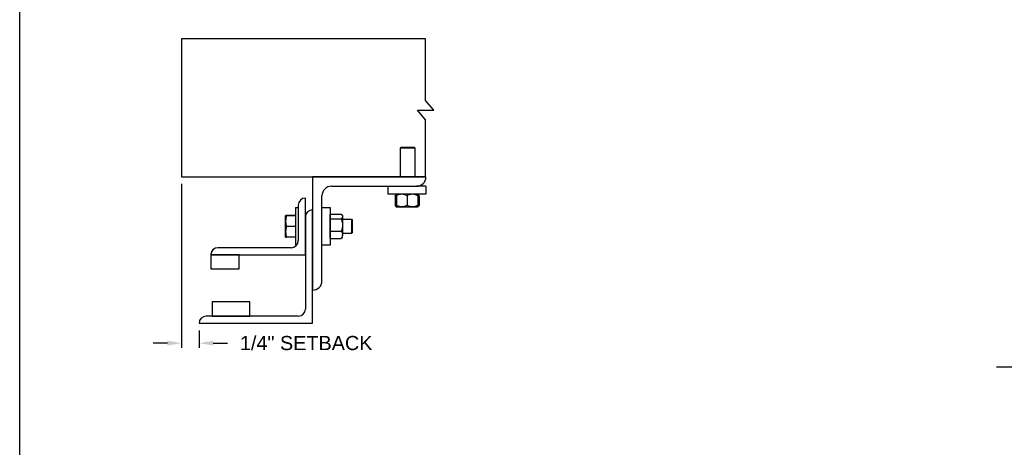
# Model space of a CAD drawing. Header units: inches. Extents: x 170 to 284, y 215 to 248.
# Tile 2 of 195: x 169.59 to 176.1, y 219.38 to 222.21. Entities that reach past the tile are written whole.
import ezdxf

# ---------------------------------------------------------------- set-up
doc = ezdxf.new("R2010")
doc.units = ezdxf.units.IN
doc.header["$LTSCALE"] = 0.25
doc.header["$MEASUREMENT"] = 0
for name, color, linetype in [('ANNOTATIONS', 1, 'Continuous'), ('DETAILS', 4, 'Continuous'), ('LH BENCH MOUNT', 7, 'Continuous')]:
    doc.layers.add(name, color=color, linetype=linetype)
doc.styles.add('ARIAL', font='arial.ttf', dxfattribs={"height": 0.09375})
doc.dimstyles.new('STANDARD$0', dxfattribs={"dimtxt": 0.09375, "dimasz": 0.09375, "dimexe": 0.03125, "dimexo": 0.046875, "dimgap": 0.09, "dimtad": 0, "dimtih": 1, "dimtoh": 1, "dimdec": 4, "dimzin": 0, "dimdsep": 46, "dimtxsty": 'ARIAL', "dimcen": 0.09, "dimadec": 0, "dimazin": 0, "dimtfac": 1, "dimtdec": 4, "dimtofl": 0, "dimtmove": 0, "dimatfit": 1, "dimfxl": 1, "dimtolj": 1, "dimtzin": 0, "dimarcsym": 0})

# ---------------------------------------------------------------- blocks, each defined once
blk = doc.blocks.new('*D35')
at = {"layer": 'ANNOTATIONS', "color": 0, "lineweight": -2, "transparency": 16777216}
for p, q in [((170.659, 221.1267), (170.659, 220.042)), ((170.7743, 220.1579), (170.7743, 220.042)), ((170.5653, 220.0733), (170.4715, 220.0733)), ((170.8681, 220.0733), (170.9618, 220.0733))]:
    blk.add_line(p, q, dxfattribs=at)
at = {"layer": 'ANNOTATIONS', "color": 0, "transparency": 16777216}
for points in [[(170.5653, 220.0889), (170.5653, 220.0577), (170.659, 220.0733)], [(170.8681, 220.0889), (170.8681, 220.0577), (170.7743, 220.0733)]]:
    blk.add_solid(points, dxfattribs=at)
at = {"layer": 'defpoints', "color": 0, "transparency": 16777216}
for p in [(170.659, 221.1735), (170.7743, 220.2048), (170.7743, 220.0733)]:
    blk.add_point(p, dxfattribs=at)
at = {"layer": 'ANNOTATIONS', "color": 0, "transparency": 16777216, "insert": (171.4827, 220.0733), "char_height": 0.09375, "attachment_point": 5, "style": 'ARIAL'}
blk.add_mtext('\\A1;1/4" SETBACK', dxfattribs=at)

msp = doc.modelspace()

# ---------------------------------------------------------------- linework, layer by layer
at = {"layer": 'defpoints'}
msp.add_lwpolyline([(189.05875, 214.75854), (169.58887, 214.75854), (169.58887, 227.49365), (189.05875, 227.49365)], close=True, dxfattribs=at)
at = {"layer": 'DETAILS'}
for p, q in [((172.32668, 221.61403), (172.27235, 221.67728)), ((172.32668, 221.61403), (172.27235, 221.67728)), ((172.21802, 221.61403), (172.32668, 221.61403)), ((172.27235, 221.55077), (172.21802, 221.61403)), ((172.21802, 221.61403), (172.32668, 221.61403)), ((172.27235, 221.55077), (172.21802, 221.61403)), ((172.11086, 221.37028), (172.10625, 221.36567)), ((172.10625, 221.17353), (172.10625, 221.36567)), ((172.10625, 221.36567), (172.2, 221.36567)), ((172.11086, 221.37028), (172.1954, 221.37028)), ((172.1954, 221.37028), (172.2, 221.36567)), ((172.2, 221.36567), (172.2, 221.17353)), ((171.52434, 221.17353), (171.52434, 220.42353)), ((172.27434, 221.17353), (171.52434, 221.17353)), ((171.64934, 221.11103), (172.21184, 221.11103)), ((172.02434, 221.05778), (172.02434, 221.11103)), ((172.27434, 221.11103), (172.21184, 221.11103)), ((172.27434, 221.11103), (172.27434, 221.05778)), ((171.47746, 220.6579), (171.47746, 221.0329)), ((171.58684, 220.48603), (171.58684, 221.04853)), ((172.27434, 221.05778), (172.02434, 221.05778)), ((172.07335, 221.0502), (172.07028, 221.0484)), ((172.07028, 221.0484), (172.07028, 220.98403)), ((172.07244, 221.0484), (172.07244, 220.98403)), ((172.07587, 221.05505), (172.07764, 221.05658)), ((172.07903, 221.04968), (172.07639, 221.0484)), ((172.07639, 221.0484), (172.07639, 220.98403)), ((172.07764, 221.05658), (172.07886, 221.05763)), ((172.07903, 221.0484), (172.07903, 220.98403)), ((172.14934, 221.0484), (172.14934, 220.98403)), ((172.21965, 221.0484), (172.21965, 220.98403)), ((172.22228, 221.0484), (172.22228, 220.98403)), ((172.22624, 221.0484), (172.22624, 220.98403)), ((172.2284, 221.0484), (172.2284, 220.98403)), ((171.41209, 220.9704), (171.43059, 220.9704)), ((171.41209, 220.9704), (171.41209, 220.7204)), ((171.43059, 220.98603), (171.43059, 220.75165)), ((171.58684, 220.9704), (171.64009, 220.9704)), ((171.64009, 220.9704), (171.64009, 220.7204)), ((172.07335, 220.98223), (172.07028, 220.98403)), ((172.07681, 220.98168), (172.07244, 220.98403)), ((172.07764, 220.97585), (172.07587, 220.97737)), ((172.07903, 220.98275), (172.07639, 220.98403)), ((172.07903, 220.97465), (172.07764, 220.97585)), ((172.07903, 220.97465), (172.11418, 220.97465)), ((172.11418, 220.97465), (172.18449, 220.97465)), ((172.18449, 220.97465), (172.21965, 220.97465)), ((171.34659, 220.91571), (171.3466, 220.91573)), ((171.34659, 220.91571), (171.34659, 220.91571)), ((171.34659, 220.88066), (171.34659, 220.91571)), ((171.41209, 220.91761), (171.35287, 220.91761)), ((171.41209, 220.91688), (171.35287, 220.91688)), ((171.41209, 220.91684), (171.35287, 220.91684)), ((171.41209, 220.91662), (171.35287, 220.91662)), ((171.41209, 220.91578), (171.35287, 220.91578)), ((171.47746, 220.9079), (171.47746, 220.29853)), ((171.52434, 220.20478), (171.52434, 220.95478)), ((171.64009, 220.91571), (171.64209, 220.91571)), ((171.64209, 220.91035), (171.64209, 220.9259)), ((171.64209, 220.9259), (171.71384, 220.9259)), ((171.64209, 220.8948), (171.64209, 220.91035)), ((171.71821, 220.92152), (171.72321, 220.91571)), ((171.72321, 220.91571), (171.72321, 220.91035)), ((171.72321, 220.91035), (171.72321, 220.85455)), ((171.34659, 220.81035), (171.34659, 220.88066)), ((171.41209, 220.84553), (171.35287, 220.84553)), ((171.64209, 220.85455), (171.64209, 220.8948)), ((171.64209, 220.8948), (171.71384, 220.8948)), ((171.64209, 220.8143), (171.64209, 220.85455)), ((171.72321, 220.89228), (171.78248, 220.89228)), ((171.72321, 220.85455), (171.72321, 220.7896)), ((171.78248, 220.89228), (171.78709, 220.88767)), ((171.78248, 220.89228), (171.78248, 220.79853)), ((171.78709, 220.88767), (171.78709, 220.80313)), ((171.34659, 220.77509), (171.34659, 220.81035)), ((171.34659, 220.77509), (171.34659, 220.77509)), ((171.3466, 220.77506), (171.3466, 220.77507)), ((171.34661, 220.77506), (171.3466, 220.77506)), ((171.34664, 220.77501), (171.34661, 220.77506)), ((171.35264, 220.77502), (171.35287, 220.77418)), ((171.35264, 220.77402), (171.35287, 220.77319)), ((171.41209, 220.77516), (171.35287, 220.77516)), ((171.41209, 220.77502), (171.35287, 220.77502)), ((171.41209, 220.77418), (171.35287, 220.77418)), ((171.41209, 220.77397), (171.35287, 220.77397)), ((171.41209, 220.77393), (171.35287, 220.77393)), ((171.41209, 220.77319), (171.35287, 220.77319)), ((171.64209, 220.77509), (171.64009, 220.77509)), ((171.64209, 220.8143), (171.71384, 220.8143)), ((171.64209, 220.7896), (171.64209, 220.8143)), ((171.64209, 220.7649), (171.64209, 220.7896)), ((171.72321, 220.77509), (171.71821, 220.76928)), ((171.78248, 220.79853), (171.72321, 220.79853)), ((171.72321, 220.77509), (171.72321, 220.7896)), ((171.78709, 220.80313), (171.78248, 220.79853)), ((171.38371, 220.70478), (170.89934, 220.70478)), ((171.41865, 220.7204), (171.41209, 220.7204)), ((171.64009, 220.7204), (171.58684, 220.7204)), ((171.64209, 220.7649), (171.71384, 220.7649)), ((170.85246, 220.66131), (170.85246, 220.6579)), ((170.85246, 220.6579), (171.47746, 220.6579)), ((171.03996, 220.6579), (170.85246, 220.6579)), ((170.85246, 220.6579), (170.85246, 220.56415)), ((171.03996, 220.56415), (171.03996, 220.6579)), ((170.85246, 220.56415), (171.03996, 220.56415)), ((171.11028, 220.3454), (170.86028, 220.3454)), ((170.86028, 220.3454), (170.86028, 220.25165)), ((171.11028, 220.25165), (171.11028, 220.3454)), ((171.43059, 220.25165), (170.82121, 220.25165)), ((170.86028, 220.25165), (171.11028, 220.25165)), ((170.77434, 220.20478), (171.52434, 220.20478))]:
    msp.add_line(p, q, dxfattribs=at)
msp.add_lwpolyline([(172.27235, 221.67728), (172.27235, 222.08553), (170.65901, 222.08553), (170.65901, 221.17353), (172.27235, 221.17353), (172.27235, 221.55077)], dxfattribs=at)
msp.add_lwpolyline([(172.27235, 221.67728), (172.27235, 222.08553), (170.65901, 222.08553), (170.65901, 221.17353), (172.27235, 221.17353), (172.27235, 221.55077)], dxfattribs=at)
for centre, radius, start, end in [((172.21184, 221.17353), 0.0625, 270, 0), ((171.64934, 221.04853), 0.0625, 90, 180), ((171.47746, 220.98603), 0.04688, 90, 180), ((171.52434, 220.9079), 0.04688, 90, 180), ((170.89769, 220.65954), 0.04527, 87.917978, 177.754387), ((170.89934, 220.6579), 0.04688, 90, 180), ((171.38371, 220.75165), 0.04688, 270, 0), ((171.52434, 220.48603), 0.0625, 270, 0), ((170.82121, 220.20478), 0.04688, 90, 180), ((171.43059, 220.29853), 0.04688, 270, 0)]:
    msp.add_arc(centre, radius, start, end, dxfattribs=at)
for points, knots in [([(172.07028, 221.0484), (172.07209, 221.05127), (172.07391, 221.05415), (172.07586, 221.05504), (172.07587, 221.05504)], [0, 0, 0, 0, 0.9933256, 1, 1, 1, 1]), ([(172.07244, 221.0484), (172.07311, 221.04977), (172.07471, 221.053), (172.07646, 221.05594), (172.07755, 221.05642), (172.07766, 221.05647)], [0, 0, 0, 0, 0.3986092, 0.9431068, 1, 1, 1, 1]), ([(172.07903, 221.05171), (172.07851, 221.05151), (172.07625, 221.05067), (172.0741, 221.04939), (172.07244, 221.0484)], [0, 0, 0, 0, 0.2278411, 1, 1, 1, 1]), ([(172.11418, 221.05778), (172.10926, 221.05742), (172.09924, 221.05669), (172.08759, 221.05249), (172.08096, 221.04932), (172.07903, 221.0484)], [0, 0, 0, 0, 0.4062906, 0.8272664, 1, 1, 1, 1]), ([(172.07903, 221.0484), (172.07903, 221.04979), (172.07903, 221.05309), (172.07903, 221.05689), (172.07903, 221.05748), (172.07903, 221.05778)], [0, 0, 0, 0, 0.2654599, 0.6280765, 1, 1, 1, 1]), ([(172.14934, 221.0484), (172.14387, 221.05086), (172.13274, 221.05588), (172.12058, 221.05776), (172.11435, 221.05778), (172.11418, 221.05778)], [0, 0, 0, 0, 0.4843414, 0.9863277, 1, 1, 1, 1]), ([(172.18449, 221.05778), (172.17957, 221.05742), (172.16955, 221.05669), (172.1579, 221.05249), (172.15127, 221.04932), (172.14934, 221.0484)], [0, 0, 0, 0, 0.4062906, 0.8272664, 1, 1, 1, 1]), ([(172.21965, 221.0484), (172.21418, 221.05086), (172.20305, 221.05588), (172.19089, 221.05776), (172.18466, 221.05778), (172.18449, 221.05778)], [0, 0, 0, 0, 0.4843414, 0.9863277, 1, 1, 1, 1]), ([(172.21965, 221.0484), (172.21965, 221.04979), (172.21965, 221.05309), (172.21965, 221.05689), (172.21965, 221.05748), (172.21965, 221.05778)], [0, 0, 0, 0, 0.2654599, 0.6280765, 1, 1, 1, 1]), ([(172.21982, 221.05747), (172.22012, 221.05706), (172.2208, 221.05615), (172.22162, 221.05239), (172.22212, 221.04939), (172.22228, 221.0484)], [0, 0, 0, 0, 0.3617833, 0.7904142, 1, 1, 1, 1]), ([(172.22102, 221.05632), (172.22129, 221.05617), (172.2226, 221.05543), (172.22434, 221.05236), (172.22577, 221.04938), (172.22624, 221.0484)], [0, 0, 0, 0, 0.1517545, 0.7214422, 1, 1, 1, 1]), ([(172.2284, 221.0484), (172.22659, 221.05127), (172.22477, 221.05415), (172.22281, 221.05504), (172.2228, 221.05504)], [0, 0, 0, 0, 0.9933256, 1, 1, 1, 1]), ([(172.07028, 220.98403), (172.07209, 220.98116), (172.07391, 220.97827), (172.07586, 220.97739), (172.07587, 220.97738)], [0, 0, 0, 0, 0.9933256, 1, 1, 1, 1]), ([(172.07244, 220.98403), (172.07311, 220.98266), (172.07471, 220.97943), (172.07646, 220.97649), (172.07755, 220.97601), (172.07766, 220.97596)], [0, 0, 0, 0, 0.3986092, 0.9431068, 1, 1, 1, 1]), ([(172.07639, 220.98403), (172.07663, 220.98264), (172.07719, 220.97936), (172.07802, 220.97588), (172.07861, 220.97533), (172.07886, 220.9751)], [0, 0, 0, 0, 0.3000169, 0.709838, 1, 1, 1, 1]), ([(172.11418, 220.97465), (172.10926, 220.97501), (172.09924, 220.97573), (172.08759, 220.97994), (172.08096, 220.98311), (172.07903, 220.98403)], [0, 0, 0, 0, 0.4062906, 0.8272664, 1, 1, 1, 1]), ([(172.07903, 220.98403), (172.07903, 220.98263), (172.07903, 220.97934), (172.07903, 220.97554), (172.07903, 220.97495), (172.07903, 220.97465)], [0, 0, 0, 0, 0.2654599, 0.6280765, 1, 1, 1, 1]), ([(172.14934, 220.98403), (172.14387, 220.98156), (172.13274, 220.97655), (172.12058, 220.97467), (172.11435, 220.97465), (172.11418, 220.97465)], [0, 0, 0, 0, 0.4843414, 0.9863277, 1, 1, 1, 1]), ([(172.18449, 220.97465), (172.17957, 220.97501), (172.16955, 220.97573), (172.1579, 220.97994), (172.15127, 220.98311), (172.14934, 220.98403)], [0, 0, 0, 0, 0.4062906, 0.8272664, 1, 1, 1, 1]), ([(172.21965, 220.98403), (172.21418, 220.98156), (172.20305, 220.97655), (172.19089, 220.97467), (172.18466, 220.97465), (172.18449, 220.97465)], [0, 0, 0, 0, 0.4843414, 0.9863277, 1, 1, 1, 1]), ([(172.21965, 220.98403), (172.21965, 220.98263), (172.21965, 220.97934), (172.21965, 220.97554), (172.21965, 220.97495), (172.21965, 220.97465)], [0, 0, 0, 0, 0.2654599, 0.6280765, 1, 1, 1, 1]), ([(172.21982, 220.97496), (172.22012, 220.97537), (172.2208, 220.97628), (172.22162, 220.98004), (172.22212, 220.98304), (172.22228, 220.98403)], [0, 0, 0, 0, 0.3612738, 0.7902469, 1, 1, 1, 1]), ([(172.22102, 220.9761), (172.22129, 220.97626), (172.2226, 220.97699), (172.22434, 220.98007), (172.22577, 220.98305), (172.22624, 220.98403)], [0, 0, 0, 0, 0.1517545, 0.7214422, 1, 1, 1, 1]), ([(172.2284, 220.98403), (172.22659, 220.98116), (172.22477, 220.97827), (172.22281, 220.97739), (172.2228, 220.97738)], [0, 0, 0, 0, 0.99332562, 1, 1, 1, 1]), ([(171.35287, 220.91578), (171.35111, 220.91008), (171.34757, 220.89856), (171.34692, 220.88666), (171.34659, 220.88066)], [0, 0, 0, 0, 0.495458, 1, 1, 1, 1]), ([(171.34659, 220.91571), (171.3468, 220.91572), (171.34723, 220.91574), (171.34991, 220.91576), (171.35211, 220.91578), (171.35287, 220.91578)], [0, 0, 0, 0, 0.3928666, 0.791696, 1, 1, 1, 1]), ([(171.35287, 220.91662), (171.35152, 220.91651), (171.34882, 220.91627), (171.34692, 220.91597), (171.34672, 220.91579), (171.34665, 220.91573)], [0, 0, 0, 0, 0.3988306, 0.8014975, 1, 1, 1, 1]), ([(171.35287, 220.91684), (171.35152, 220.91669), (171.34882, 220.9164), (171.34693, 220.91603), (171.34673, 220.91581), (171.34667, 220.91574)], [0, 0, 0, 0, 0.4027738, 0.8094217, 1, 1, 1, 1]), ([(171.35287, 220.91761), (171.35153, 220.91736), (171.34883, 220.91686), (171.34698, 220.91625), (171.34678, 220.9159), (171.34672, 220.9158)], [0, 0, 0, 0, 0.4181214, 0.8402647, 1, 1, 1, 1]), ([(171.71384, 220.9259), (171.71523, 220.92458), (171.71853, 220.92147), (171.72233, 220.91628), (171.72292, 220.91234), (171.72321, 220.91035)], [0, 0, 0, 0, 0.2654599, 0.6280765, 1, 1, 1, 1]), ([(171.72321, 220.91035), (171.7232, 220.91), (171.72314, 220.90767), (171.7216, 220.90332), (171.71785, 220.89851), (171.71483, 220.89572), (171.71384, 220.8948)], [0, 0, 0, 0, 0.0665323, 0.4352826, 0.8145508, 1, 1, 1, 1]), ([(171.34659, 220.88066), (171.3466, 220.87982), (171.34665, 220.87352), (171.34802, 220.86163), (171.35124, 220.85093), (171.35287, 220.84553)], [0, 0, 0, 0, 0.0701027, 0.5307909, 1, 1, 1, 1]), ([(171.35287, 220.84553), (171.35111, 220.83982), (171.34757, 220.82829), (171.34692, 220.81636), (171.34659, 220.81035)], [0, 0, 0, 0, 0.495458, 1, 1, 1, 1]), ([(171.71384, 220.8948), (171.7163, 220.88854), (171.72132, 220.8758), (171.7232, 220.86188), (171.72321, 220.85474), (171.72321, 220.85455)], [0, 0, 0, 0, 0.4843414, 0.9863277, 1, 1, 1, 1]), ([(171.72321, 220.85455), (171.72286, 220.84892), (171.72213, 220.83745), (171.71793, 220.82411), (171.71476, 220.81651), (171.71384, 220.8143)], [0, 0, 0, 0, 0.4062906, 0.8272664, 1, 1, 1, 1]), ([(171.34659, 220.81035), (171.3466, 220.80951), (171.34665, 220.80319), (171.34802, 220.79128), (171.35124, 220.78056), (171.35287, 220.77516)], [0, 0, 0, 0, 0.07010266, 0.53079095, 1, 1, 1, 1]), ([(171.35287, 220.77516), (171.35211, 220.77515), (171.34993, 220.77514), (171.34725, 220.77512), (171.34681, 220.7751), (171.34659, 220.77509)], [0, 0, 0, 0, 0.2083045, 0.6015254, 1, 1, 1, 1]), ([(171.34659, 220.77509), (171.34666, 220.77508), (171.34687, 220.77507), (171.3488, 220.77505), (171.35151, 220.77503), (171.35287, 220.77502)], [0, 0, 0, 0, 0.2297304, 0.61267, 1, 1, 1, 1]), ([(171.71384, 220.8143), (171.7163, 220.81046), (171.72132, 220.80264), (171.7232, 220.7941), (171.72321, 220.78972), (171.72321, 220.7896)], [0, 0, 0, 0, 0.48434141, 0.98632773, 1, 1, 1, 1]), ([(171.72321, 220.7896), (171.72286, 220.78614), (171.72213, 220.77911), (171.71793, 220.77092), (171.71476, 220.76626), (171.71384, 220.7649)], [0, 0, 0, 0, 0.4062906, 0.8272664, 1, 1, 1, 1]), ([(171.71805, 220.76938), (171.71764, 220.7688), (171.71653, 220.76727), (171.71488, 220.76581), (171.71384, 220.7649)], [0, 0, 0, 0, 0.3743224, 1, 1, 1, 1])]:
    msp.add_open_spline(points, degree=3, knots=knots, dxfattribs=at)
at = {"layer": 'LH BENCH MOUNT'}
msp.add_line((183.78239, 219.91325), (176.04624, 219.91325), dxfattribs=at)

# ---------------------------------------------------------------- dimensions: what is measured, and where the dimension line sits
at = {"layer": 'ANNOTATIONS'}
dim = msp.add_linear_dim(base=(170.77434, 220.07329), p1=(170.65901, 221.17353), p2=(170.77434, 220.20478), text='1/4" SETBACK', dimstyle='STANDARD$0', override={"dimarcsym": 1}, dxfattribs=at)
dim.commit()
dim.dimension.update_dxf_attribs({"geometry": '*D35', "text_midpoint": (171.48273, 220.07329), "dimtype": 160})

doc.saveas('drawing.dxf')
